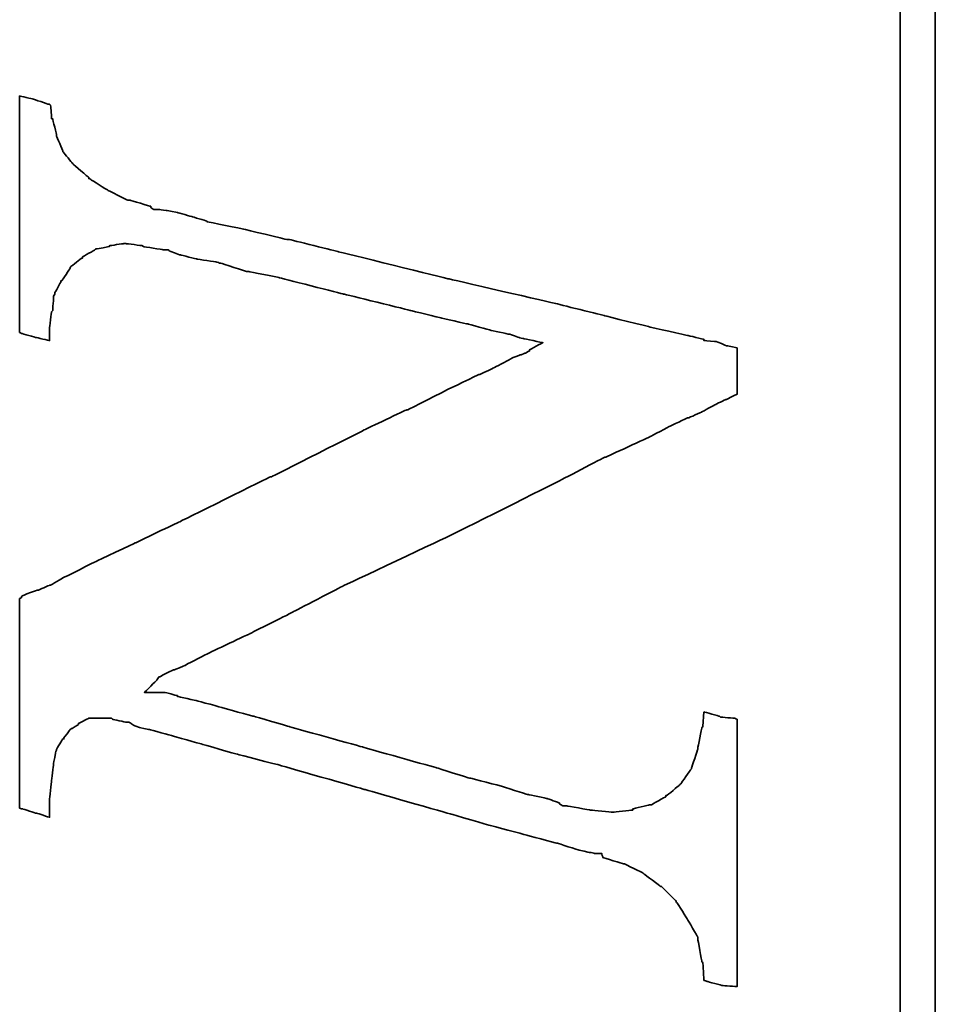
# Model space of a CAD drawing. Header units: millimetres. Extents: x -151.4 to -68.2, y -652.3 to -604.9.
# Tile 42 of 45: x -85.2 to -84, y -622.9 to -621.6. Entities that reach past the tile are written whole.
import ezdxf

# ---------------------------------------------------------------- set-up
doc = ezdxf.new("R2010")
doc.units = ezdxf.units.MM
doc.header["$LTSCALE"] = 0.1
doc.layers.add('DIM', color=4, linetype='CONTINUOUS')
doc.layers.add('layer 1', color=7, linetype='CONTINUOUS')

# ---------------------------------------------------------------- blocks, each defined once
blk = doc.blocks.new('TBI MOTION logo(完整正式版)')
at = {"layer": 'layer 1', "color": 22, "lineweight": 35}
for points, knots in [([(58.92625, -7.91875), (58.92625, -7.91875), (58.58625, -7.89375), (58.58625, -7.89375), (58.58625, -7.89375), (58.58625, -7.89375), (58.56625, -7.87125), (58.56625, -7.87125), (58.56625, -7.87125), (58.56625, -7.87125), (58.08375, -7.77375), (58.08375, -7.77375), (58.08375, -7.77375), (58.08375, -7.77375), (58.06125, -7.77375), (58.06125, -7.77375), (58.06125, -7.77375), (58.06125, -7.77375), (57.62625, -7.63125), (57.62625, -7.63125), (57.62625, -7.63125), (57.62625, -7.63125), (57.60625, -7.63125), (57.60625, -7.63125), (57.60625, -7.63125), (57.60625, -7.63125), (57.58125, -7.60625), (57.58125, -7.60625), (57.58125, -7.60625), (57.58125, -7.60625), (57.26625, -7.38875), (57.26625, -7.38875), (57.26625, -7.38875), (57.26625, -7.38875), (57.24625, -7.36875), (57.24625, -7.36875), (57.24625, -7.36875), (57.24625, -7.36875), (57.22125, -7.34375), (57.22125, -7.34375), (57.22125, -7.34375), (57.22125, -7.34375), (56.98125, -7.05375), (56.98125, -7.05375), (56.98125, -7.05375), (56.98125, -7.05375), (56.98125, -7.02875), (56.98125, -7.02875), (56.98125, -7.02875), (56.98125, -7.02875), (56.95625, -7.02875), (56.95625, -7.02875), (56.95625, -7.02875), (56.95625, -7.02875), (56.76625, -6.69625), (56.76625, -6.69625), (56.76625, -6.69625), (56.76625, -6.69625), (56.76625, -6.67125), (56.76625, -6.67125), (56.76625, -6.67125), (56.76625, -6.67125), (56.76625, -6.64875), (56.76625, -6.64875), (56.76625, -6.64875), (56.76625, -6.64875), (56.67125, -6.26375), (56.67125, -6.26375), (56.67125, -6.26375), (56.67125, -6.26375), (56.64625, -6.26375), (56.64625, -6.26375), (56.64625, -6.26375), (56.64625, -6.26375), (56.64625, -6.23875), (56.64625, -6.23875), (56.64625, -6.23875), (56.64625, -6.23875), (56.59625, -5.80875), (56.59625, -5.80875), (56.59625, -5.80875), (56.59625, -5.80875), (56.59625, -5.78375), (56.59625, -5.78375), (56.59625, -5.78375), (56.59625, -5.78375), (56.64625, -5.30375), (56.64625, -5.30375), (56.64625, -5.30375), (56.64625, -5.30375), (56.64625, -5.27875), (56.64625, -5.27875), (56.64625, -5.27875), (56.64625, -5.27875), (56.74125, -4.72875), (56.74125, -4.72875), (56.74125, -4.72875), (56.74125, -4.72875), (56.74125, -4.67875), (56.74125, -4.67875), (56.74125, -4.67875), (56.74125, -4.67875), (56.74125, -4.63375), (56.74125, -4.63375), (56.74125, -4.63375), (56.74125, -4.63375), (56.79125, -4.55875), (56.79125, -4.55875), (56.79125, -4.55875), (56.79125, -4.55875), (56.81125, -4.55875), (56.81125, -4.55875), (56.81125, -4.55875), (56.81125, -4.55875), (56.91125, -4.27375), (56.91125, -4.27375), (56.91125, -4.27375), (56.91125, -4.27375), (57.00625, -3.83874), (57.00625, -3.83874), (57.00625, -3.83874), (57.00625, -3.83874), (57.00625, -3.81374), (57.00625, -3.81374), (57.00625, -3.81374), (57.00625, -3.81374), (57.19875, -3.21374), (57.19875, -3.21374), (57.19875, -3.21374), (57.19875, -3.21374), (57.38625, -2.49625), (57.38625, -2.49625), (57.38625, -2.49625), (57.38625, -2.49625), (57.38625, -2.47374), (57.38625, -2.47374), (57.38625, -2.47374), (57.38625, -2.47374), (57.62625, -1.70375), (57.62625, -1.70375), (57.62625, -1.70375), (57.62625, -1.70375), (58.10625, 0.00125), (58.10625, 0.00125), (58.10625, 0.00125), (58.10625, 0.00125), (58.58625, 1.72625), (58.58625, 1.72625), (58.58625, 1.72625), (58.58625, 1.72625), (58.82625, 2.54125), (58.82625, 2.54125), (58.82625, 2.54125), (58.82625, 2.54125), (58.82625, 2.56374), (58.82625, 2.56374), (58.82625, 2.56374), (58.82625, 2.56374), (59.02125, 3.26125), (59.02125, 3.26125), (59.02125, 3.26125), (59.02125, 3.26125), (59.18625, 3.86125), (59.18625, 3.86125), (59.18625, 3.86125), (59.18625, 3.86125), (59.28625, 4.31875), (59.28625, 4.31875), (59.28625, 4.31875), (59.28625, 4.31875), (59.30625, 4.31875), (59.30625, 4.31875), (59.30625, 4.31875), (59.30625, 4.31875), (59.30625, 4.34125), (59.30625, 4.34125), (59.30625, 4.34125), (59.30625, 4.34125), (59.38125, 4.60625), (59.38125, 4.60625), (59.38125, 4.60625), (59.38125, 4.60625), (59.38125, 4.65125), (59.38125, 4.65125), (59.38125, 4.65125), (59.38125, 4.65125), (59.38125, 5.08625), (59.38125, 5.08625), (59.38125, 5.08625), (59.38125, 5.08625), (59.66625, 4.79624), (59.66625, 4.79624), (59.66625, 4.79624), (59.66625, 4.79624), (59.74125, 4.75124), (59.74125, 4.75124), (59.74125, 4.75124), (59.74125, 4.75124), (59.74125, 4.72624), (59.74125, 4.72624), (59.74125, 4.72624), (59.74125, 4.72624), (59.76125, 4.70124), (59.76125, 4.70124), (59.76125, 4.70124), (59.76125, 4.70124), (59.81125, 4.60625), (59.81125, 4.60625), (59.81125, 4.60625), (59.81125, 4.60625), (59.90625, 4.41125), (59.90625, 4.41125), (59.90625, 4.41125), (59.90625, 4.41125), (59.90625, 4.39125), (59.90625, 4.39125), (59.90625, 4.39125), (59.90625, 4.39125), (60.00375, 4.15124), (60.00375, 4.15124), (60.00375, 4.15124), (60.00375, 4.15124), (60.14625, 3.88374), (60.14625, 3.88374), (60.14625, 3.88374), (60.14625, 3.88374), (60.34125, 3.50124), (60.34125, 3.50124), (60.34125, 3.50124), (60.34125, 3.50124), (60.53125, 3.09125), (60.53125, 3.09125), (60.53125, 3.09125), (60.53125, 3.09125), (60.74625, 2.63625), (60.74625, 2.63625), (60.74625, 2.63625), (60.74625, 2.63625), (61.25125, 1.63124), (61.25125, 1.63124), (61.25125, 1.63124), (61.25125, 1.63124), (61.85125, 0.47625), (61.85125, 0.47625), (61.85125, 0.47625), (61.85125, 0.47625), (63.02625, -2.01874), (63.02625, -2.01874), (63.02625, -2.01874), (63.02625, -2.01874), (64.27625, -4.51374), (64.27625, -4.51374), (64.27625, -4.51374), (64.27625, -4.51374), (64.85125, -5.61375), (64.85125, -5.61375), (64.85125, -5.61375), (64.85125, -5.61375), (64.85125, -5.64125), (64.85125, -5.64125), (64.85125, -5.64125), (64.85125, -5.64125), (65.32875, -6.67125), (65.32875, -6.67125), (65.32875, -6.67125), (65.32875, -6.67125), (65.57125, -7.12875), (65.57125, -7.12875), (65.57125, -7.12875), (65.57125, -7.12875), (65.76125, -7.53625), (65.76125, -7.53625), (65.76125, -7.53625), (65.76125, -7.53625), (65.76125, -7.55625), (65.76125, -7.55625), (65.76125, -7.55625), (65.76125, -7.55625), (65.90375, -7.87125), (65.90375, -7.87125), (65.90375, -7.87125), (65.90375, -7.87125), (66.07125, -8.18125), (66.07125, -8.18125), (66.07125, -8.18125), (66.07125, -8.18125), (66.19125, -8.42375), (66.19125, -8.42375), (66.19125, -8.42375), (66.19125, -8.42375), (66.19125, -8.44375), (66.19125, -8.44375), (66.19125, -8.44375), (66.19125, -8.44375), (66.29125, -8.63875), (66.29125, -8.63875), (66.29125, -8.63875), (66.29125, -8.63875), (66.31125, -8.68625), (66.31125, -8.68625), (66.31125, -8.68625), (66.31125, -8.68625), (66.38375, -8.68625), (66.38375, -8.68625), (66.38375, -8.68625), (66.38375, -8.68625), (66.84125, -8.68625), (66.84125, -8.68625), (66.84125, -8.68625), (66.84125, -8.68625), (67.29625, -8.68625), (67.29625, -8.68625), (67.29625, -8.68625), (67.29625, -8.68625), (67.36625, -8.68625), (67.36625, -8.68625), (67.36625, -8.68625), (67.36625, -8.68625), (67.39125, -8.68625), (67.39125, -8.68625), (67.39125, -8.68625), (67.39125, -8.68625), (67.44125, -8.46875), (67.44125, -8.46875), (67.44125, -8.46875), (67.44125, -8.46875), (67.44125, -8.44375), (67.44125, -8.44375), (67.44125, -8.44375), (67.44125, -8.44375), (67.53625, -8.20375), (67.53625, -8.20375), (67.53625, -8.20375), (67.53625, -8.20375), (67.56125, -7.94375), (67.56125, -7.94375), (67.56125, -7.94375), (67.56125, -7.94375), (67.56125, -7.91875), (67.56125, -7.91875), (67.56125, -7.91875), (67.56125, -7.91875), (67.58625, -7.91875), (67.58625, -7.91875), (67.58625, -7.91875), (67.58625, -7.91875), (67.68125, -7.53625), (67.68125, -7.53625), (67.68125, -7.53625), (67.68125, -7.53625), (67.87375, -6.67125), (67.87375, -6.67125), (67.87375, -6.67125), (67.87375, -6.67125), (68.13625, -5.61375), (68.13625, -5.61375), (68.13625, -5.61375), (68.13625, -5.61375), (68.42375, -4.46374), (68.42375, -4.46374), (68.42375, -4.46374), (68.42375, -4.46374), (68.99875, -1.96874), (68.99875, -1.96874), (68.99875, -1.96874), (68.99875, -1.96874), (69.62625, 0.57625), (69.62625, 0.57625), (69.62625, 0.57625), (69.62625, 0.57625), (69.91125, 1.72625), (69.91125, 1.72625), (69.91125, 1.72625), (69.91125, 1.72625), (69.91125, 1.77625), (69.91125, 1.77625), (69.91125, 1.77625), (69.91125, 1.77625), (70.15125, 2.78124), (70.15125, 2.78124), (70.15125, 2.78124), (70.15125, 2.78124), (70.32125, 3.62125), (70.32125, 3.62125), (70.32125, 3.62125), (70.32125, 3.62125), (70.34125, 3.64625), (70.34125, 3.64625), (70.34125, 3.64625), (70.34125, 3.64625), (70.44125, 3.98125), (70.44125, 3.98125), (70.44125, 3.98125), (70.44125, 3.98125), (70.53625, 4.31875), (70.53625, 4.31875), (70.53625, 4.31875), (70.53625, 4.31875), (70.58125, 4.55875), (70.58125, 4.55875), (70.58125, 4.55875), (70.58125, 4.55875), (70.60625, 4.72624), (70.60625, 4.72624), (70.60625, 4.72624), (70.60625, 4.72624), (70.60625, 4.79624), (70.60625, 4.79624), (70.60625, 4.79624), (70.60625, 4.79624), (70.60625, 4.87125), (70.60625, 4.87125), (70.60625, 4.87125), (70.60625, 4.87125), (70.65625, 4.94125), (70.65625, 4.94125), (70.65625, 4.94125), (70.65625, 4.94125), (70.68125, 4.94125), (70.68125, 4.94125), (70.68125, 4.94125), (70.68125, 4.94125), (70.82125, 5.42125), (70.82125, 5.42125), (70.82125, 5.42125), (70.82125, 5.42125), (70.82125, 5.44625), (70.82125, 5.44625), (70.82125, 5.44625), (70.82125, 5.44625), (70.82125, 5.47125), (70.82125, 5.47125), (70.82125, 5.47125), (70.82125, 5.47125), (71.06125, 5.94625), (71.06125, 5.94625), (71.06125, 5.94625), (71.06125, 5.94625), (71.30125, 6.33124), (71.30125, 6.33124), (71.30125, 6.33124), (71.30125, 6.33124), (71.32625, 6.35625), (71.32625, 6.35625), (71.32625, 6.35625), (71.32625, 6.35625), (71.32625, 6.38124), (71.32625, 6.38124), (71.32625, 6.38124), (71.32625, 6.38124), (71.35125, 6.38124), (71.35125, 6.38124), (71.35125, 6.38124), (71.35125, 6.38124), (71.66125, 6.74125), (71.66125, 6.74125), (71.66125, 6.74125), (71.66125, 6.74125), (71.68625, 6.76625), (71.68625, 6.76625), (71.68625, 6.76625), (71.68625, 6.76625), (71.92625, 6.95624), (71.92625, 6.95624), (71.92625, 6.95624), (71.92625, 6.95624), (71.95125, 6.98125), (71.95125, 6.98125), (71.95125, 6.98125), (71.95125, 6.98125), (71.97625, 6.98125), (71.97625, 6.98125), (71.97625, 6.98125), (71.97625, 6.98125), (72.31125, 7.12624), (72.31125, 7.12624), (72.31125, 7.12624), (72.31125, 7.12624), (72.33375, 7.12624), (72.33375, 7.12624), (72.33375, 7.12624), (72.33375, 7.12624), (72.71625, 7.21875), (72.71625, 7.21875), (72.71625, 7.21875), (72.71625, 7.21875), (72.71625, 7.24624), (72.71625, 7.24624), (72.71625, 7.24624), (72.71625, 7.24624), (72.74125, 7.24624), (72.74125, 7.24624), (72.74125, 7.24624), (72.74125, 7.24624), (73.03124, 7.26624), (73.03124, 7.26624), (73.03124, 7.26624), (73.03124, 7.26624), (73.05375, 7.29125), (73.05375, 7.29125), (73.05375, 7.29125), (73.05375, 7.29125), (73.05375, 7.31625), (73.05375, 7.31625), (73.05375, 7.31625), (73.05375, 7.31625), (73.17625, 7.67625), (73.17625, 7.67625), (73.17625, 7.67625), (73.17625, 7.67625), (73.24625, 7.98625), (73.24625, 7.98625), (73.24625, 7.98625), (73.24625, 7.98625), (73.19625, 7.98625), (73.19625, 7.98625), (73.19625, 7.98625), (73.19625, 7.98625), (72.93625, 7.98625), (72.93625, 7.98625), (72.93625, 7.98625), (72.93625, 7.98625), (72.55125, 7.98625), (72.55125, 7.98625), (72.55125, 7.98625), (72.55125, 7.98625), (72.09625, 7.98625), (72.09625, 7.98625), (72.09625, 7.98625), (72.09625, 7.98625), (71.64125, 7.98625), (71.64125, 7.98625), (71.64125, 7.98625), (71.64125, 7.98625), (70.53625, 7.98625), (70.53625, 7.98625), (70.53625, 7.98625), (70.53625, 7.98625), (69.47875, 7.98625), (69.47875, 7.98625), (69.47875, 7.98625), (69.47875, 7.98625), (68.95125, 7.98625), (68.95125, 7.98625), (68.95125, 7.98625), (68.95125, 7.98625), (68.52125, 7.98625), (68.52125, 7.98625), (68.52125, 7.98625), (68.52125, 7.98625), (68.13625, 7.98625), (68.13625, 7.98625), (68.13625, 7.98625), (68.13625, 7.98625), (67.87375, 7.98625), (67.87375, 7.98625), (67.87375, 7.98625), (67.87375, 7.98625), (67.75125, 7.98625), (67.75125, 7.98625), (67.75125, 7.98625), (67.75125, 7.98625), (67.72625, 7.94125), (67.72625, 7.94125), (67.72625, 7.94125), (67.72625, 7.94125), (67.63125, 7.60625), (67.63125, 7.60625), (67.63125, 7.60625), (67.63125, 7.60625), (67.56125, 7.29125), (67.56125, 7.29125), (67.56125, 7.29125), (67.56125, 7.29125), (67.72625, 7.29125), (67.72625, 7.29125), (67.72625, 7.29125), (67.72625, 7.29125), (67.82625, 7.29125), (67.82625, 7.29125), (67.82625, 7.29125), (67.82625, 7.29125), (67.84625, 7.29125), (67.84625, 7.29125), (67.84625, 7.29125), (67.84625, 7.29125), (68.23125, 7.24624), (68.23125, 7.24624), (68.23125, 7.24624), (68.23125, 7.24624), (68.25875, 7.21875), (68.25875, 7.21875), (68.25875, 7.21875), (68.25875, 7.21875), (68.59125, 7.19624), (68.59125, 7.19624), (68.59125, 7.19624), (68.59125, 7.19624), (68.64125, 7.17125), (68.64125, 7.17125), (68.64125, 7.17125), (68.64125, 7.17125), (68.66625, 7.17125), (68.66625, 7.17125), (68.66625, 7.17125), (68.66625, 7.17125), (68.92625, 7.02624), (68.92625, 7.02624), (68.92625, 7.02624), (68.92625, 7.02624), (68.95125, 7.02624), (68.95125, 7.02624), (68.95125, 7.02624), (68.95125, 7.02624), (68.95125, 7.00624), (68.95125, 7.00624), (68.95125, 7.00624), (68.95125, 7.00624), (69.23875, 6.81125), (69.23875, 6.81125), (69.23875, 6.81125), (69.23875, 6.81125), (69.26625, 6.81125), (69.26625, 6.81125), (69.26625, 6.81125), (69.26625, 6.81125), (69.28625, 6.78625), (69.28625, 6.78625), (69.28625, 6.78625), (69.28625, 6.78625), (69.47875, 6.54875), (69.47875, 6.54875), (69.47875, 6.54875), (69.47875, 6.54875), (69.47875, 6.52375), (69.47875, 6.52375), (69.47875, 6.52375), (69.47875, 6.52375), (69.50625, 6.52375), (69.50625, 6.52375), (69.50625, 6.52375), (69.50625, 6.52375), (69.67125, 6.23625), (69.67125, 6.23625), (69.67125, 6.23625), (69.67125, 6.23625), (69.69375, 6.21125), (69.69375, 6.21125), (69.69375, 6.21125), (69.69375, 6.21125), (69.69375, 6.18625), (69.69375, 6.18625), (69.69375, 6.18625), (69.69375, 6.18625), (69.74625, 5.89875), (69.74625, 5.89875), (69.74625, 5.89875), (69.74625, 5.89875), (69.76625, 5.89875), (69.76625, 5.89875), (69.76625, 5.89875), (69.76625, 5.89875), (69.81375, 5.56625), (69.81375, 5.56625), (69.81375, 5.56625), (69.81375, 5.56625), (69.81375, 5.54125), (69.81375, 5.54125), (69.81375, 5.54125), (69.81375, 5.54125), (69.81375, 5.51625), (69.81375, 5.51625), (69.81375, 5.51625), (69.81375, 5.51625), (69.76625, 5.13125), (69.76625, 5.13125), (69.76625, 5.13125), (69.76625, 5.13125), (69.74625, 5.10874), (69.74625, 5.10874), (69.74625, 5.10874), (69.74625, 5.10874), (69.67125, 4.65125), (69.67125, 4.65125), (69.67125, 4.65125), (69.67125, 4.65125), (69.67125, 4.55875), (69.67125, 4.55875), (69.67125, 4.55875), (69.67125, 4.55875), (69.67125, 4.53125), (69.67125, 4.53125), (69.67125, 4.53125), (69.67125, 4.53125), (69.64625, 4.50874), (69.64625, 4.50874), (69.64625, 4.50874), (69.64625, 4.50874), (69.55125, 4.27125), (69.55125, 4.27125), (69.55125, 4.27125), (69.55125, 4.27125), (69.55125, 4.24625), (69.55125, 4.24625), (69.55125, 4.24625), (69.55125, 4.24625), (69.45375, 3.86125), (69.45375, 3.86125), (69.45375, 3.86125), (69.45375, 3.86125), (69.38625, 3.40624), (69.38625, 3.40624), (69.38625, 3.40624), (69.38625, 3.40624), (69.35875, 3.33125), (69.35875, 3.33125), (69.35875, 3.33125), (69.35875, 3.33125), (69.35875, 3.30875), (69.35875, 3.30875), (69.35875, 3.30875), (69.35875, 3.30875), (69.16625, 2.71125), (69.16625, 2.71125), (69.16625, 2.71125), (69.16625, 2.71125), (69.16625, 2.66375), (69.16625, 2.66375), (69.16625, 2.66375), (69.16625, 2.66375), (69.02625, 1.96374), (69.02625, 1.96374), (69.02625, 1.96374), (69.02625, 1.96374), (68.64125, 0.45624), (68.64125, 0.45624), (68.64125, 0.45624), (68.64125, 0.45624), (68.25875, -1.10625), (68.25875, -1.10625), (68.25875, -1.10625), (68.25875, -1.10625), (68.08625, -1.80125), (68.08625, -1.80125), (68.08625, -1.80125), (68.08625, -1.80125), (67.94625, -2.42625), (67.94625, -2.42625), (67.94625, -2.42625), (67.94625, -2.42625), (67.80125, -2.95375), (67.80125, -2.95375), (67.80125, -2.95375), (67.80125, -2.95375), (67.70625, -3.38375), (67.70625, -3.38375), (67.70625, -3.38375), (67.70625, -3.38375), (67.70625, -3.40875), (67.70625, -3.40875), (67.70625, -3.40875), (67.70625, -3.40875), (67.63125, -3.62375), (67.63125, -3.62375), (67.63125, -3.62375), (67.63125, -3.62375), (67.60625, -3.72125), (67.60625, -3.72125), (67.60625, -3.72125), (67.60625, -3.72125), (67.51125, -4.17375), (67.51125, -4.17375), (67.51125, -4.17375), (67.51125, -4.17375), (67.34625, -3.86374), (67.34625, -3.86374), (67.34625, -3.86374), (67.34625, -3.86374), (67.32125, -3.86374), (67.32125, -3.86374), (67.32125, -3.86374), (67.32125, -3.86374), (67.27125, -3.76874), (67.27125, -3.76874), (67.27125, -3.76874), (67.27125, -3.76874), (67.22625, -3.67374), (67.22625, -3.67374), (67.22625, -3.67374), (67.22625, -3.67374), (67.22625, -3.64875), (67.22625, -3.64875), (67.22625, -3.64875), (67.22625, -3.64875), (67.15125, -3.45375), (67.15125, -3.45375), (67.15125, -3.45375), (67.15125, -3.45375), (67.05625, -3.28875), (67.05625, -3.28875), (67.05625, -3.28875), (67.05625, -3.28875), (66.91125, -3.00125), (66.91125, -3.00125), (66.91125, -3.00125), (66.91125, -3.00125), (66.77125, -2.71375), (66.77125, -2.71375), (66.77125, -2.71375), (66.77125, -2.71375), (66.77125, -2.68875), (66.77125, -2.68875), (66.77125, -2.68875), (66.77125, -2.68875), (66.41125, -1.94374), (66.41125, -1.94374), (66.41125, -1.94374), (66.41125, -1.94374), (65.95125, -1.03375), (65.95125, -1.03375), (65.95125, -1.03375), (65.95125, -1.03375), (65.95125, -1.00875), (65.95125, -1.00875), (65.95125, -1.00875), (65.95125, -1.00875), (65.49625, -0.04874), (65.49625, -0.04874), (65.49625, -0.04874), (65.49625, -0.04874), (64.39375, 2.13624), (64.39375, 2.13624), (64.39375, 2.13624), (64.39375, 2.13624), (64.39375, 2.15624), (64.39375, 2.15624), (64.39375, 2.15624), (64.39375, 2.15624), (63.33625, 4.29125), (63.33625, 4.29125), (63.33625, 4.29125), (63.33625, 4.29125), (62.85625, 5.30125), (62.85625, 5.30125), (62.85625, 5.30125), (62.85625, 5.30125), (62.42625, 6.21125), (62.42625, 6.21125), (62.42625, 6.21125), (62.42625, 6.21125), (62.04125, 6.98125), (62.04125, 6.98125), (62.04125, 6.98125), (62.04125, 6.98125), (61.87375, 7.26624), (61.87375, 7.26624), (61.87375, 7.26624), (61.87375, 7.26624), (61.87375, 7.29125), (61.87375, 7.29125), (61.87375, 7.29125), (61.87375, 7.29125), (61.75625, 7.55625), (61.75625, 7.55625), (61.75625, 7.55625), (61.75625, 7.55625), (61.75625, 7.58124), (61.75625, 7.58124), (61.75625, 7.58124), (61.75625, 7.58124), (61.68375, 7.79375), (61.68375, 7.79375), (61.68375, 7.79375), (61.68375, 7.79375), (61.61125, 7.94125), (61.61125, 7.94125), (61.61125, 7.94125), (61.61125, 7.94125), (61.58625, 7.94125), (61.58625, 7.94125), (61.58625, 7.94125), (61.58625, 7.94125), (61.56375, 7.98625), (61.56375, 7.98625), (61.56375, 7.98625), (61.56375, 7.98625), (61.41875, 7.98625), (61.41875, 7.98625), (61.41875, 7.98625), (61.41875, 7.98625), (61.18125, 7.98625), (61.18125, 7.98625), (61.18125, 7.98625), (61.18125, 7.98625), (60.84125, 7.98625), (60.84125, 7.98625), (60.84125, 7.98625), (60.84125, 7.98625), (60.02625, 7.98625), (60.02625, 7.98625), (60.02625, 7.98625), (60.02625, 7.98625), (59.11625, 7.98625), (59.11625, 7.98625), (59.11625, 7.98625), (59.11625, 7.98625), (58.15625, 7.98625), (58.15625, 7.98625), (58.15625, 7.98625), (58.15625, 7.98625), (57.34125, 7.98625), (57.34125, 7.98625), (57.34125, 7.98625), (57.34125, 7.98625), (57.00625, 7.98625), (57.00625, 7.98625), (57.00625, 7.98625), (57.00625, 7.98625), (56.76625, 7.98625), (56.76625, 7.98625), (56.76625, 7.98625), (56.76625, 7.98625), (56.69125, 7.98625), (56.69125, 7.98625), (56.69125, 7.98625), (56.69125, 7.98625), (56.67125, 7.94125), (56.67125, 7.94125), (56.67125, 7.94125), (56.67125, 7.94125), (56.67125, 7.91625), (56.67125, 7.91625), (56.67125, 7.91625), (56.67125, 7.91625), (56.57125, 7.60625), (56.57125, 7.60625), (56.57125, 7.60625), (56.57125, 7.60625), (56.57125, 7.58124), (56.57125, 7.58124), (56.57125, 7.58124), (56.57125, 7.58124), (56.47625, 7.29125), (56.47625, 7.29125), (56.47625, 7.29125), (56.47625, 7.29125), (56.57125, 7.29125), (56.57125, 7.29125), (56.57125, 7.29125), (56.57125, 7.29125), (56.76625, 7.29125), (56.76625, 7.29125), (56.76625, 7.29125), (56.76625, 7.29125), (56.86125, 7.29125), (56.86125, 7.29125), (56.86125, 7.29125), (56.86125, 7.29125), (56.88625, 7.29125), (56.88625, 7.29125), (56.88625, 7.29125), (56.88625, 7.29125), (57.31625, 7.24624), (57.31625, 7.24624), (57.31625, 7.24624), (57.31625, 7.24624), (57.70125, 7.19624), (57.70125, 7.19624), (57.70125, 7.19624), (57.70125, 7.19624), (57.72625, 7.19624), (57.72625, 7.19624), (57.72625, 7.19624), (57.72625, 7.19624), (58.01125, 7.14624), (58.01125, 7.14624), (58.01125, 7.14624), (58.01125, 7.14624), (58.03625, 7.12624), (58.03625, 7.12624), (58.03625, 7.12624), (58.03625, 7.12624), (58.06125, 7.12624), (58.06125, 7.12624), (58.06125, 7.12624), (58.06125, 7.12624), (58.30125, 6.98125), (58.30125, 6.98125), (58.30125, 6.98125), (58.30125, 6.98125), (58.30125, 6.95624), (58.30125, 6.95624), (58.30125, 6.95624), (58.30125, 6.95624), (58.32375, 6.95624), (58.32375, 6.95624), (58.32375, 6.95624), (58.32375, 6.95624), (58.51625, 6.81125), (58.51625, 6.81125), (58.51625, 6.81125), (58.51625, 6.81125), (58.54125, 6.78625), (58.54125, 6.78625), (58.54125, 6.78625), (58.54125, 6.78625), (58.54125, 6.76625), (58.54125, 6.76625), (58.54125, 6.76625), (58.54125, 6.76625), (58.63625, 6.62124), (58.63625, 6.62124), (58.63625, 6.62124), (58.63625, 6.62124), (58.65875, 6.62124), (58.65875, 6.62124), (58.65875, 6.62124), (58.65875, 6.62124), (58.75625, 6.42625), (58.75625, 6.42625), (58.75625, 6.42625), (58.75625, 6.42625), (58.77875, 6.38124), (58.77875, 6.38124), (58.77875, 6.38124), (58.77875, 6.38124), (58.77875, 6.33124), (58.77875, 6.33124), (58.77875, 6.33124), (58.77875, 6.33124), (58.77875, 6.09125), (58.77875, 6.09125), (58.77875, 6.09125), (58.77875, 6.09125), (58.77875, 5.85125), (58.77875, 5.85125), (58.77875, 5.85125), (58.77875, 5.85125), (58.75625, 5.82625), (58.75625, 5.82625), (58.75625, 5.82625), (58.75625, 5.82625), (58.68625, 5.51625), (58.68625, 5.51625), (58.68625, 5.51625), (58.68625, 5.51625), (58.68625, 5.47125), (58.68625, 5.47125), (58.68625, 5.47125), (58.68625, 5.47125), (58.68625, 5.44625), (58.68625, 5.44625), (58.68625, 5.44625), (58.68625, 5.44625), (58.65875, 5.39625), (58.65875, 5.39625), (58.65875, 5.39625), (58.65875, 5.39625), (58.61125, 5.32624), (58.61125, 5.32624), (58.61125, 5.32624), (58.61125, 5.32624), (58.56625, 5.20375), (58.56625, 5.20375), (58.56625, 5.20375), (58.56625, 5.20375), (58.51625, 4.99125), (58.51625, 4.99125), (58.51625, 4.99125), (58.51625, 4.99125), (58.51625, 4.96625), (58.51625, 4.96625), (58.51625, 4.96625), (58.51625, 4.96625), (58.37125, 4.43625), (58.37125, 4.43625), (58.37125, 4.43625), (58.37125, 4.43625), (58.18125, 3.76625), (58.18125, 3.76625), (58.18125, 3.76625), (58.18125, 3.76625), (57.94125, 2.92624), (57.94125, 2.92624), (57.94125, 2.92624), (57.94125, 2.92624), (57.70125, 1.98874), (57.70125, 1.98874), (57.70125, 1.98874), (57.70125, 1.98874), (57.12625, -0.02374), (57.12625, -0.02374), (57.12625, -0.02374), (57.12625, -0.02374), (56.55125, -2.03875), (56.55125, -2.03875), (56.55125, -2.03875), (56.55125, -2.03875), (56.28625, -2.95375), (56.28625, -2.95375), (56.28625, -2.95375), (56.28625, -2.95375), (56.07125, -3.76874), (56.07125, -3.76874), (56.07125, -3.76874), (56.07125, -3.76874), (55.87625, -4.48874), (55.87625, -4.48874), (55.87625, -4.48874), (55.87625, -4.48874), (55.87625, -4.51374), (55.87625, -4.51374), (55.87625, -4.51374), (55.87625, -4.51374), (55.71125, -5.01625), (55.71125, -5.01625), (55.71125, -5.01625), (55.71125, -5.01625), (55.66125, -5.25375), (55.66125, -5.25375), (55.66125, -5.25375), (55.66125, -5.25375), (55.66125, -5.27875), (55.66125, -5.27875), (55.66125, -5.27875), (55.66125, -5.27875), (55.63625, -5.37375), (55.63625, -5.37375), (55.63625, -5.37375), (55.63625, -5.37375), (55.63625, -5.42375), (55.63625, -5.42375), (55.63625, -5.42375), (55.63625, -5.42375), (55.63625, -5.54125), (55.63625, -5.54125), (55.63625, -5.54125), (55.63625, -5.54125), (55.54125, -5.56875), (55.54125, -5.56875), (55.54125, -5.56875), (55.54125, -5.56875), (55.39625, -6.04875), (55.39625, -6.04875), (55.39625, -6.04875), (55.39625, -6.04875), (55.39625, -6.06875), (55.39625, -6.06875), (55.39625, -6.06875), (55.39625, -6.06875), (55.18125, -6.50375), (55.18125, -6.50375), (55.18125, -6.50375), (55.18125, -6.50375), (55.15625, -6.52875), (55.15625, -6.52875), (55.15625, -6.52875), (55.15625, -6.52875), (54.86875, -6.91125), (54.86875, -6.91125), (54.86875, -6.91125), (54.86875, -6.91125), (54.86875, -6.93375), (54.86875, -6.93375), (54.86875, -6.93375), (54.86875, -6.93375), (54.53125, -7.26875), (54.53125, -7.26875), (54.53125, -7.26875), (54.53125, -7.26875), (54.51125, -7.26875), (54.51125, -7.26875), (54.51125, -7.26875), (54.51125, -7.26875), (54.48625, -7.29625), (54.48625, -7.29625), (54.48625, -7.29625), (54.48625, -7.29625), (54.10375, -7.53625), (54.10375, -7.53625), (54.10375, -7.53625), (54.10375, -7.53625), (53.69625, -7.77375), (53.69625, -7.77375), (53.69625, -7.77375), (53.69625, -7.77375), (53.67125, -7.77375), (53.67125, -7.77375), (53.67125, -7.77375), (53.67125, -7.77375), (53.64625, -7.77375), (53.64625, -7.77375), (53.64625, -7.77375), (53.64625, -7.77375), (53.11625, -7.87125), (53.11625, -7.87125), (53.11625, -7.87125), (53.11625, -7.87125), (53.09625, -7.89375), (53.09625, -7.89375), (53.09625, -7.89375), (53.09625, -7.89375), (52.68625, -7.91875), (52.68625, -7.91875), (52.68625, -7.91875), (52.68625, -7.91875), (52.66125, -7.99125), (52.66125, -7.99125), (52.66125, -7.99125), (52.66125, -7.99125), (52.56625, -8.34875), (52.56625, -8.34875), (52.56625, -8.34875), (52.56625, -8.34875), (52.54125, -8.68625), (52.54125, -8.68625), (52.54125, -8.68625), (52.54125, -8.68625), (52.58875, -8.68625), (52.58875, -8.68625), (52.58875, -8.68625), (52.58875, -8.68625), (52.87625, -8.68625), (52.87625, -8.68625), (52.87625, -8.68625), (52.87625, -8.68625), (53.33625, -8.68625), (53.33625, -8.68625), (53.33625, -8.68625), (53.33625, -8.68625), (53.79125, -8.68625), (53.79125, -8.68625), (53.79125, -8.68625), (53.79125, -8.68625), (54.36625, -8.68625), (54.36625, -8.68625), (54.36625, -8.68625), (54.36625, -8.68625), (55.59125, -8.68625), (55.59125, -8.68625), (55.59125, -8.68625), (55.59125, -8.68625), (56.76625, -8.68625), (56.76625, -8.68625), (56.76625, -8.68625), (56.76625, -8.68625), (57.34125, -8.68625), (57.34125, -8.68625), (57.34125, -8.68625), (57.34125, -8.68625), (57.82125, -8.68625), (57.82125, -8.68625), (57.82125, -8.68625), (57.82125, -8.68625), (58.25125, -8.68625), (58.25125, -8.68625), (58.25125, -8.68625), (58.25125, -8.68625), (58.58625, -8.68625), (58.58625, -8.68625), (58.58625, -8.68625), (58.58625, -8.68625), (58.75625, -8.68625), (58.75625, -8.68625), (58.75625, -8.68625), (58.75625, -8.68625), (58.77875, -8.63875), (58.77875, -8.63875), (58.77875, -8.63875), (58.77875, -8.63875), (58.80625, -8.30375), (58.80625, -8.30375), (58.80625, -8.30375), (58.80625, -8.30375), (58.82625, -8.27875), (58.82625, -8.27875), (58.82625, -8.27875), (58.82625, -8.27875), (58.92625, -7.91875), (58.92625, -7.91875)], [0, 0, 0, 0, 0.003125, 0.003125, 0.003125, 0.00312501, 0.00625, 0.00625, 0.00625, 0.00625001, 0.009375, 0.009375, 0.009375, 0.00937501, 0.0125, 0.0125, 0.0125, 0.01250001, 0.015625, 0.015625, 0.015625, 0.01562501, 0.01875, 0.01875, 0.01875, 0.01875001, 0.021875, 0.021875, 0.021875, 0.02187501, 0.025, 0.025, 0.025, 0.02500001, 0.028125, 0.028125, 0.028125, 0.02812501, 0.03125, 0.03125, 0.03125, 0.03125001, 0.034375, 0.034375, 0.034375, 0.03437501, 0.0375, 0.0375, 0.0375, 0.03750001, 0.040625, 0.040625, 0.040625, 0.04062501, 0.04375, 0.04375, 0.04375, 0.04375001, 0.046875, 0.046875, 0.046875, 0.04687501, 0.05, 0.05, 0.05, 0.05000001, 0.053125, 0.053125, 0.053125, 0.05312501, 0.05625, 0.05625, 0.05625, 0.05625001, 0.059375, 0.059375, 0.059375, 0.05937501, 0.0625, 0.0625, 0.0625, 0.06250001, 0.065625, 0.065625, 0.065625, 0.06562501, 0.06875, 0.06875, 0.06875, 0.06875001, 0.071875, 0.071875, 0.071875, 0.07187501, 0.075, 0.075, 0.075, 0.07500001, 0.078125, 0.078125, 0.078125, 0.07812501, 0.08125, 0.08125, 0.08125, 0.08125001, 0.084375, 0.084375, 0.084375, 0.08437501, 0.0875, 0.0875, 0.0875, 0.08750001, 0.090625, 0.090625, 0.090625, 0.09062501, 0.09375, 0.09375, 0.09375, 0.09375001, 0.096875, 0.096875, 0.096875, 0.09687501, 0.1, 0.1, 0.1, 0.10000001, 0.103125, 0.103125, 0.103125, 0.10312501, 0.10625, 0.10625, 0.10625, 0.10625001, 0.109375, 0.109375, 0.109375, 0.10937501, 0.1125, 0.1125, 0.1125, 0.11250001, 0.115625, 0.115625, 0.115625, 0.11562501, 0.11875, 0.11875, 0.11875, 0.11875001, 0.121875, 0.121875, 0.121875, 0.12187501, 0.125, 0.125, 0.125, 0.12500001, 0.128125, 0.128125, 0.128125, 0.12812501, 0.13125, 0.13125, 0.13125, 0.13125001, 0.134375, 0.134375, 0.134375, 0.13437501, 0.1375, 0.1375, 0.1375, 0.13750001, 0.140625, 0.140625, 0.140625, 0.14062501, 0.14375, 0.14375, 0.14375, 0.14375001, 0.146875, 0.146875, 0.146875, 0.14687501, 0.15, 0.15, 0.15, 0.15000001, 0.153125, 0.153125, 0.153125, 0.15312501, 0.15625, 0.15625, 0.15625, 0.15625001, 0.159375, 0.159375, 0.159375, 0.15937501, 0.1625, 0.1625, 0.1625, 0.16250001, 0.165625, 0.165625, 0.165625, 0.16562501, 0.16875, 0.16875, 0.16875, 0.16875001, 0.171875, 0.171875, 0.171875, 0.17187501, 0.175, 0.175, 0.175, 0.17500001, 0.178125, 0.178125, 0.178125, 0.17812501, 0.18125, 0.18125, 0.18125, 0.18125001, 0.184375, 0.184375, 0.184375, 0.18437501, 0.1875, 0.1875, 0.1875, 0.18750001, 0.190625, 0.190625, 0.190625, 0.19062501, 0.19375, 0.19375, 0.19375, 0.19375001, 0.196875, 0.196875, 0.196875, 0.19687501, 0.2, 0.2, 0.2, 0.20000001, 0.203125, 0.203125, 0.203125, 0.20312501, 0.20625, 0.20625, 0.20625, 0.20625001, 0.209375, 0.209375, 0.209375, 0.20937501, 0.2125, 0.2125, 0.2125, 0.21250001, 0.215625, 0.215625, 0.215625, 0.21562501, 0.21875, 0.21875, 0.21875, 0.21875001, 0.221875, 0.221875, 0.221875, 0.22187501, 0.225, 0.225, 0.225, 0.22500001, 0.228125, 0.228125, 0.228125, 0.22812501, 0.23125, 0.23125, 0.23125, 0.23125001, 0.234375, 0.234375, 0.234375, 0.23437501, 0.2375, 0.2375, 0.2375, 0.23750001, 0.240625, 0.240625, 0.240625, 0.24062501, 0.24375, 0.24375, 0.24375, 0.24375001, 0.246875, 0.246875, 0.246875, 0.24687501, 0.25, 0.25, 0.25, 0.25000001, 0.253125, 0.253125, 0.253125, 0.25312501, 0.25625, 0.25625, 0.25625, 0.25625001, 0.259375, 0.259375, 0.259375, 0.25937501, 0.2625, 0.2625, 0.2625, 0.26250001, 0.265625, 0.265625, 0.265625, 0.26562501, 0.26875, 0.26875, 0.26875, 0.26875001, 0.271875, 0.271875, 0.271875, 0.27187501, 0.275, 0.275, 0.275, 0.27500001, 0.278125, 0.278125, 0.278125, 0.27812501, 0.28125, 0.28125, 0.28125, 0.28125001, 0.284375, 0.284375, 0.284375, 0.28437501, 0.2875, 0.2875, 0.2875, 0.28750001, 0.290625, 0.290625, 0.290625, 0.29062501, 0.29375, 0.29375, 0.29375, 0.29375001, 0.296875, 0.296875, 0.296875, 0.29687501, 0.3, 0.3, 0.3, 0.30000001, 0.303125, 0.303125, 0.303125, 0.30312501, 0.30625, 0.30625, 0.30625, 0.30625001, 0.309375, 0.309375, 0.309375, 0.30937501, 0.3125, 0.3125, 0.3125, 0.31250001, 0.315625, 0.315625, 0.315625, 0.31562501, 0.31875, 0.31875, 0.31875, 0.31875001, 0.321875, 0.321875, 0.321875, 0.32187501, 0.325, 0.325, 0.325, 0.32500001, 0.328125, 0.328125, 0.328125, 0.32812501, 0.33125, 0.33125, 0.33125, 0.33125001, 0.334375, 0.334375, 0.334375, 0.33437501, 0.3375, 0.3375, 0.3375, 0.33750001, 0.340625, 0.340625, 0.340625, 0.34062501, 0.34375, 0.34375, 0.34375, 0.34375001, 0.346875, 0.346875, 0.346875, 0.34687501, 0.35, 0.35, 0.35, 0.35000001, 0.353125, 0.353125, 0.353125, 0.35312501, 0.35625, 0.35625, 0.35625, 0.35625001, 0.359375, 0.359375, 0.359375, 0.35937501, 0.3625, 0.3625, 0.3625, 0.36250001, 0.365625, 0.365625, 0.365625, 0.36562501, 0.36875, 0.36875, 0.36875, 0.36875001, 0.371875, 0.371875, 0.371875, 0.37187501, 0.375, 0.375, 0.375, 0.37500001, 0.378125, 0.378125, 0.378125, 0.37812501, 0.38125, 0.38125, 0.38125, 0.38125001, 0.384375, 0.384375, 0.384375, 0.38437501, 0.3875, 0.3875, 0.3875, 0.38750001, 0.390625, 0.390625, 0.390625, 0.39062501, 0.39375, 0.39375, 0.39375, 0.39375001, 0.396875, 0.396875, 0.396875, 0.39687501, 0.4, 0.4, 0.4, 0.40000001, 0.403125, 0.403125, 0.403125, 0.40312501, 0.40625, 0.40625, 0.40625, 0.40625001, 0.409375, 0.409375, 0.409375, 0.40937501, 0.4125, 0.4125, 0.4125, 0.41250001, 0.415625, 0.415625, 0.415625, 0.41562501, 0.41875, 0.41875, 0.41875, 0.41875001, 0.421875, 0.421875, 0.421875, 0.42187501, 0.425, 0.425, 0.425, 0.42500001, 0.428125, 0.428125, 0.428125, 0.42812501, 0.43125, 0.43125, 0.43125, 0.43125001, 0.434375, 0.434375, 0.434375, 0.43437501, 0.4375, 0.4375, 0.4375, 0.43750001, 0.440625, 0.440625, 0.440625, 0.44062501, 0.44375, 0.44375, 0.44375, 0.44375001, 0.446875, 0.446875, 0.446875, 0.44687501, 0.45, 0.45, 0.45, 0.45000001, 0.453125, 0.453125, 0.453125, 0.45312501, 0.45625, 0.45625, 0.45625, 0.45625001, 0.459375, 0.459375, 0.459375, 0.45937501, 0.4625, 0.4625, 0.4625, 0.46250001, 0.465625, 0.465625, 0.465625, 0.46562501, 0.46875, 0.46875, 0.46875, 0.46875001, 0.471875, 0.471875, 0.471875, 0.47187501, 0.475, 0.475, 0.475, 0.47500001, 0.478125, 0.478125, 0.478125, 0.47812501, 0.48125, 0.48125, 0.48125, 0.48125001, 0.484375, 0.484375, 0.484375, 0.48437501, 0.4875, 0.4875, 0.4875, 0.48750001, 0.490625, 0.490625, 0.490625, 0.49062501, 0.49375, 0.49375, 0.49375, 0.49375001, 0.496875, 0.496875, 0.496875, 0.49687501, 0.5, 0.5, 0.5, 0.50000001, 0.503125, 0.503125, 0.503125, 0.50312501, 0.50625, 0.50625, 0.50625, 0.50625001, 0.509375, 0.509375, 0.509375, 0.50937501, 0.5125, 0.5125, 0.5125, 0.51250001, 0.515625, 0.515625, 0.515625, 0.51562501, 0.51875, 0.51875, 0.51875, 0.51875001, 0.521875, 0.521875, 0.521875, 0.52187501, 0.525, 0.525, 0.525, 0.52500001, 0.528125, 0.528125, 0.528125, 0.52812501, 0.53125, 0.53125, 0.53125, 0.53125001, 0.534375, 0.534375, 0.534375, 0.53437501, 0.5375, 0.5375, 0.5375, 0.53750001, 0.540625, 0.540625, 0.540625, 0.54062501, 0.54375, 0.54375, 0.54375, 0.54375001, 0.546875, 0.546875, 0.546875, 0.54687501, 0.55, 0.55, 0.55, 0.55000001, 0.553125, 0.553125, 0.553125, 0.55312501, 0.55625, 0.55625, 0.55625, 0.55625001, 0.559375, 0.559375, 0.559375, 0.55937501, 0.5625, 0.5625, 0.5625, 0.56250001, 0.565625, 0.565625, 0.565625, 0.56562501, 0.56875, 0.56875, 0.56875, 0.56875001, 0.571875, 0.571875, 0.571875, 0.57187501, 0.575, 0.575, 0.575, 0.57500001, 0.578125, 0.578125, 0.578125, 0.57812501, 0.58125, 0.58125, 0.58125, 0.58125001, 0.584375, 0.584375, 0.584375, 0.58437501, 0.5875, 0.5875, 0.5875, 0.58750001, 0.590625, 0.590625, 0.590625, 0.59062501, 0.59375, 0.59375, 0.59375, 0.59375001, 0.596875, 0.596875, 0.596875, 0.59687501, 0.6, 0.6, 0.6, 0.60000001, 0.603125, 0.603125, 0.603125, 0.60312501, 0.60625, 0.60625, 0.60625, 0.60625001, 0.609375, 0.609375, 0.609375, 0.60937501, 0.6125, 0.6125, 0.6125, 0.61250001, 0.615625, 0.615625, 0.615625, 0.61562501, 0.61875, 0.61875, 0.61875, 0.61875001, 0.621875, 0.621875, 0.621875, 0.62187501, 0.625, 0.625, 0.625, 0.62500001, 0.628125, 0.628125, 0.628125, 0.62812501, 0.63125, 0.63125, 0.63125, 0.63125001, 0.634375, 0.634375, 0.634375, 0.63437501, 0.6375, 0.6375, 0.6375, 0.63750001, 0.640625, 0.640625, 0.640625, 0.64062501, 0.64375, 0.64375, 0.64375, 0.64375001, 0.646875, 0.646875, 0.646875, 0.64687501, 0.65, 0.65, 0.65, 0.65000001, 0.653125, 0.653125, 0.653125, 0.65312501, 0.65625, 0.65625, 0.65625, 0.65625001, 0.659375, 0.659375, 0.659375, 0.65937501, 0.6625, 0.6625, 0.6625, 0.66250001, 0.665625, 0.665625, 0.665625, 0.66562501, 0.66875, 0.66875, 0.66875, 0.66875001, 0.671875, 0.671875, 0.671875, 0.67187501, 0.675, 0.675, 0.675, 0.67500001, 0.678125, 0.678125, 0.678125, 0.67812501, 0.68125, 0.68125, 0.68125, 0.68125001, 0.684375, 0.684375, 0.684375, 0.68437501, 0.6875, 0.6875, 0.6875, 0.68750001, 0.690625, 0.690625, 0.690625, 0.69062501, 0.69375, 0.69375, 0.69375, 0.69375001, 0.696875, 0.696875, 0.696875, 0.69687501, 0.7, 0.7, 0.7, 0.70000001, 0.703125, 0.703125, 0.703125, 0.70312501, 0.70625, 0.70625, 0.70625, 0.70625001, 0.709375, 0.709375, 0.709375, 0.70937501, 0.7125, 0.7125, 0.7125, 0.71250001, 0.715625, 0.715625, 0.715625, 0.71562501, 0.71875, 0.71875, 0.71875, 0.71875001, 0.721875, 0.721875, 0.721875, 0.72187501, 0.725, 0.725, 0.725, 0.72500001, 0.728125, 0.728125, 0.728125, 0.72812501, 0.73125, 0.73125, 0.73125, 0.73125001, 0.734375, 0.734375, 0.734375, 0.73437501, 0.7375, 0.7375, 0.7375, 0.73750001, 0.740625, 0.740625, 0.740625, 0.74062501, 0.74375, 0.74375, 0.74375, 0.74375001, 0.746875, 0.746875, 0.746875, 0.74687501, 0.75, 0.75, 0.75, 0.75000001, 0.753125, 0.753125, 0.753125, 0.75312501, 0.75625, 0.75625, 0.75625, 0.75625001, 0.759375, 0.759375, 0.759375, 0.75937501, 0.7625, 0.7625, 0.7625, 0.76250001, 0.765625, 0.765625, 0.765625, 0.76562501, 0.76875, 0.76875, 0.76875, 0.76875001, 0.771875, 0.771875, 0.771875, 0.77187501, 0.775, 0.775, 0.775, 0.77500001, 0.778125, 0.778125, 0.778125, 0.77812501, 0.78125, 0.78125, 0.78125, 0.78125001, 0.784375, 0.784375, 0.784375, 0.78437501, 0.7875, 0.7875, 0.7875, 0.78750001, 0.790625, 0.790625, 0.790625, 0.79062501, 0.79375, 0.79375, 0.79375, 0.79375001, 0.796875, 0.796875, 0.796875, 0.79687501, 0.8, 0.8, 0.8, 0.80000001, 0.803125, 0.803125, 0.803125, 0.80312501, 0.80625, 0.80625, 0.80625, 0.80625001, 0.809375, 0.809375, 0.809375, 0.80937501, 0.8125, 0.8125, 0.8125, 0.81250001, 0.815625, 0.815625, 0.815625, 0.81562501, 0.81875, 0.81875, 0.81875, 0.81875001, 0.821875, 0.821875, 0.821875, 0.82187501, 0.825, 0.825, 0.825, 0.82500001, 0.828125, 0.828125, 0.828125, 0.82812501, 0.83125, 0.83125, 0.83125, 0.83125001, 0.834375, 0.834375, 0.834375, 0.83437501, 0.8375, 0.8375, 0.8375, 0.83750001, 0.840625, 0.840625, 0.840625, 0.84062501, 0.84375, 0.84375, 0.84375, 0.84375001, 0.846875, 0.846875, 0.846875, 0.84687501, 0.85, 0.85, 0.85, 0.85000001, 0.853125, 0.853125, 0.853125, 0.85312501, 0.85625, 0.85625, 0.85625, 0.85625001, 0.859375, 0.859375, 0.859375, 0.85937501, 0.8625, 0.8625, 0.8625, 0.86250001, 0.865625, 0.865625, 0.865625, 0.86562501, 0.86875, 0.86875, 0.86875, 0.86875001, 0.871875, 0.871875, 0.871875, 0.87187501, 0.875, 0.875, 0.875, 0.87500001, 0.878125, 0.878125, 0.878125, 0.87812501, 0.88125, 0.88125, 0.88125, 0.88125001, 0.884375, 0.884375, 0.884375, 0.88437501, 0.8875, 0.8875, 0.8875, 0.88750001, 0.890625, 0.890625, 0.890625, 0.89062501, 0.89375, 0.89375, 0.89375, 0.89375001, 0.896875, 0.896875, 0.896875, 0.89687501, 0.9, 0.9, 0.9, 0.90000001, 0.903125, 0.903125, 0.903125, 0.90312501, 0.90625, 0.90625, 0.90625, 0.90625001, 0.909375, 0.909375, 0.909375, 0.90937501, 0.9125, 0.9125, 0.9125, 0.91250001, 0.915625, 0.915625, 0.915625, 0.91562501, 0.91875, 0.91875, 0.91875, 0.91875001, 0.921875, 0.921875, 0.921875, 0.92187501, 0.925, 0.925, 0.925, 0.92500001, 0.928125, 0.928125, 0.928125, 0.92812501, 0.93125, 0.93125, 0.93125, 0.93125001, 0.934375, 0.934375, 0.934375, 0.93437501, 0.9375, 0.9375, 0.9375, 0.93750001, 0.940625, 0.940625, 0.940625, 0.94062501, 0.94375, 0.94375, 0.94375, 0.94375001, 0.946875, 0.946875, 0.946875, 0.94687501, 0.95, 0.95, 0.95, 0.95000001, 0.953125, 0.953125, 0.953125, 0.95312501, 0.95625, 0.95625, 0.95625, 0.95625001, 0.959375, 0.959375, 0.959375, 0.95937501, 0.9625, 0.9625, 0.9625, 0.96250001, 0.965625, 0.965625, 0.965625, 0.96562501, 0.96875, 0.96875, 0.96875, 0.96875001, 0.971875, 0.971875, 0.971875, 0.97187501, 0.975, 0.975, 0.975, 0.97500001, 0.978125, 0.978125, 0.978125, 0.97812501, 0.98125, 0.98125, 0.98125, 0.98125001, 0.984375, 0.984375, 0.984375, 0.98437501, 0.9875, 0.9875, 0.9875, 0.98750001, 0.990625, 0.990625, 0.990625, 0.99062501, 0.99375, 0.99375, 0.99375, 0.99375001, 0.996875, 0.996875, 0.996875, 0.99687501, 1, 1, 1, 1]), ([(75.90875, -9.47875), (75.90875, -9.47875), (75.90875, -12.28625), (75.90875, -12.28625), (75.90875, -12.28625), (75.90875, -12.28625), (75.90875, -12.47875), (75.90875, -12.47875), (75.90875, -12.47875), (75.90875, -12.47875), (75.71625, -12.47875), (75.71625, -12.47875), (75.71625, -12.47875), (75.71625, -12.47875), (-88.32875, -12.47875), (-88.32875, -12.47875), (-88.32875, -12.47875), (-88.32875, -12.47875), (-88.32875, -13.29375), (-88.32875, -13.29375), (-88.32875, -13.29375), (-88.32875, -13.29375), (82.89125, -13.29375), (82.89125, -13.29375), (82.89125, -13.29375), (82.89125, -13.29375), (75.90875, -9.47875), (75.90875, -9.47875)], [0, 0, 0, 0, 0.14285714, 0.14285714, 0.14285714, 0.14285715, 0.28571429, 0.28571429, 0.28571429, 0.2857143, 0.42857143, 0.42857143, 0.42857143, 0.42857144, 0.57142857, 0.57142857, 0.57142857, 0.57142858, 0.71428571, 0.71428571, 0.71428571, 0.71428572, 0.85714286, 0.85714286, 0.85714286, 0.85714287, 1, 1, 1, 1])]:
    blk.add_open_spline(points, degree=3, knots=knots, dxfattribs=at)
blk.add_open_spline([(54.86875, -6.91125), (54.86875, -6.91125), (54.86875, -6.93375), (54.86875, -6.93375)], degree=3, dxfattribs=at)

msp = doc.modelspace()

# ---------------------------------------------------------------- block references
at = {"layer": 'DIM', "color": 7, "xscale": 0.0544048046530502, "yscale": 0.0544048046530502, "zscale": 0.0544048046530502, "rotation": 90}
msp.add_blockref('TBI MOTION logo(完整正式版)', (-84.7472, -625.7016), dxfattribs=at)

doc.saveas('drawing.dxf')
